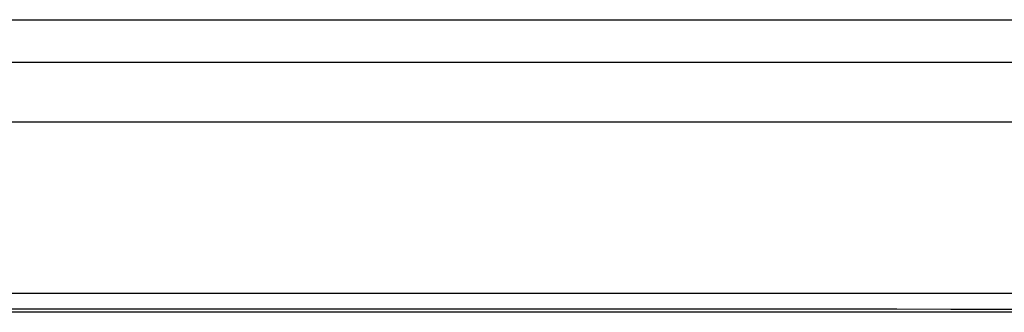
# Model space of a CAD drawing. Header units: millimetres. Extents: x 7143 to 9546, y -1575 to -869.
# Tile 21 of 94: x 7425 to 7467, y -1417 to -1405. Entities that reach past the tile are written whole.
import ezdxf

# ---------------------------------------------------------------- set-up
doc = ezdxf.new("R2010")
doc.units = ezdxf.units.MM
doc.header["$LTSCALE"] = 3

msp = doc.modelspace()

# ---------------------------------------------------------------- linework, layer by layer
at = {"linetype": 'Continuous', "lineweight": 30}
for p, q in [((7220.974, -1404.76), (7589.971, -1404.76)), ((7219.187, -1406.548), (7591.759, -1406.548)), ((7408.466, -1409.048), (7595.473, -1409.048)), ((7603.473, -1417.048), (7207.473, -1417.048))]:
    msp.add_line(p, q, dxfattribs=at)
at = {"linetype": 'Continuous', "lineweight": 30, "flags": 128}
msp.add_lwpolyline([(7208.262, -1416.243), (7208.263, -1416.243), (7210.263, -1416.243), (7218.263, -1416.244), (7250.263, -1416.245), (7378.263, -1416.249), (7602.683, -1416.243), (7602.683, -1416.243)], dxfattribs=at)
at = {"linetype": 'Continuous', "lineweight": 30}
msp.add_open_spline([(7603.473, -1416.925), (7602.501, -1416.923), (7600.556, -1416.92), (7596.661, -1416.925), (7581.604, -1416.918), (7518.984, -1416.931), (7424.593, -1416.915), (7336.718, -1416.93), (7296.639, -1416.92), (7290.283, -1416.913), (7289.549, -1416.912)], degree=3, knots=[0, 0, 0, 0, 0.009291, 0.018605, 0.037219, 0.15318, 0.617023, 0.939231, 0.99298, 1, 1, 1, 1], dxfattribs=at)

doc.saveas('drawing.dxf')
